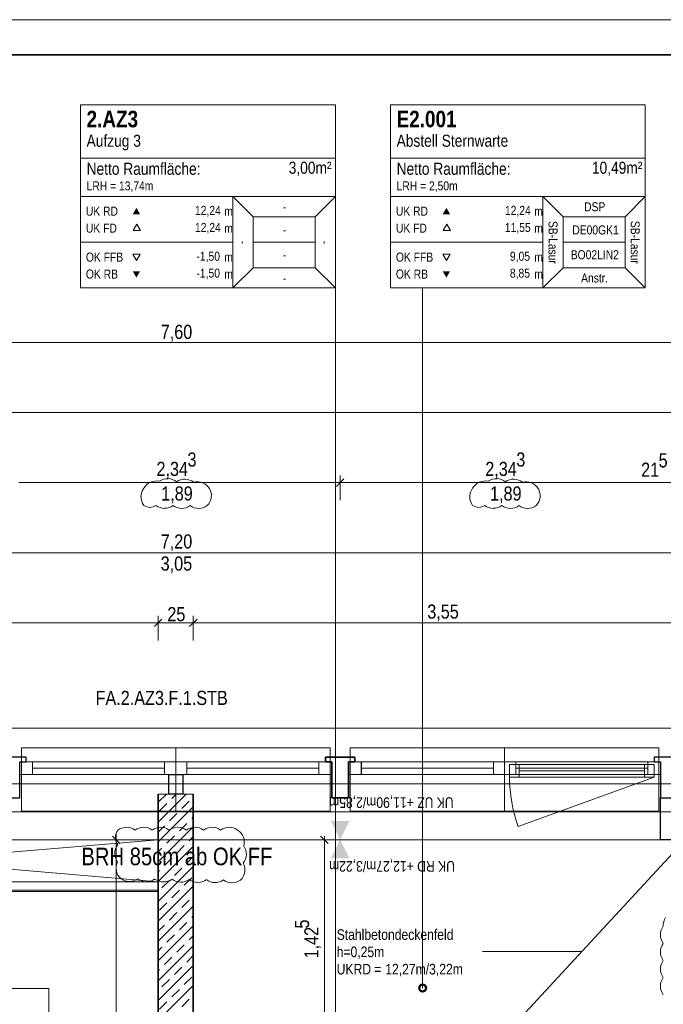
# Model space of a CAD drawing. Extents: x -420 to 300, y 62 to 1112.
# Tile 247 of 256: x -97 to -5, y 972 to 1112. Entities that reach past the tile are written whole.
import ezdxf
from ezdxf.lldxf.tags import DXFTag

# ---------------------------------------------------------------- set-up
doc = ezdxf.new("R2010")
doc.units = 0
doc.layers.get('0').update_dxf_attribs({"lineweight": 13})
for name, color, linetype, lineweight, true_color in [('30 -33 Aussenwände- 7 Fassade_ Elemente', 7, 'Continuous', 9, 0x00aacc), ('30 -34 Innenwände- 1 tragend', 7, 'Continuous', 13, 0xdd0806), ('30 -35 Decken- 1 Konstruktion-Träger- Stahlbeton', 7, 'Continuous', 13, 0x33aa00), ('30 -35 Decken- 2.1 Treppen Innen 2D', 7, 'Continuous', 9, 0x599559), ('70 -72 Beschriftung- 1 Beschriftung allgemein', 7, 'Continuous', 9, 0xff6633), ('70 -75 Raumstempel- 1 Raumstempel-A06CPUWKL0', 1, 'Continuous', 50, 0xff0000), ('70 -75 Raumstempel-2 Verweislinie', 3, 'Continuous', 9, 0x00ff00), ('70 -76 Bemaßung- 2 Allgemein', 9, 'Continuous', 5, 0x808080), ('70 -77 Revision- 2 Wolken', 7, 'Continuous', 18, 0x944cff)]:
    doc.layers.add(name, color=color, linetype=linetype, lineweight=lineweight, true_color=true_color)
doc.layers.add('70 -71 Achsen- 1 Gebäudeachsen', color=7, linetype='STRICHPUNKT2-A06CPUWML0', lineweight=18)
doc.layers.add('iwb_Plankopf Rahmen', color=7, linetype='Continuous', lineweight=35)
doc.styles.get("Standard").update_dxf_attribs({"font": 'ARIALN.TTF'})
tags = doc.linetypes.add('grob-A06CPUWHL0', pattern=[14, 3, -8, 3]).pattern_tags.tags
tags[8:9] = [DXFTag(74, 4), DXFTag(75, 0), DXFTag(340, '0'), DXFTag(46, 0.0), DXFTag(50, 0.0), DXFTag(44, 0.0), DXFTag(45, 0.0)]
tags[6:7] = [DXFTag(74, 4), DXFTag(75, 0), DXFTag(340, '0'), DXFTag(46, 0.0), DXFTag(50, 0.0), DXFTag(44, 0.0), DXFTag(45, 0.0)]
tags[4:5] = [DXFTag(74, 4), DXFTag(75, 0), DXFTag(340, '0'), DXFTag(46, 0.0), DXFTag(50, 0.0), DXFTag(44, 0.0), DXFTag(45, 0.0)]
tags = doc.linetypes.add('STRICHPUNKT2-A06CPUWML0', pattern=[12.7, 6.35, -3.175, 0, -3.175]).pattern_tags.tags
tags[10:11] = [DXFTag(74, 4), DXFTag(75, 0), DXFTag(340, '0'), DXFTag(46, 0.0), DXFTag(50, 0.0), DXFTag(44, 0.0), DXFTag(45, 0.0)]
tags[8:9] = [DXFTag(74, 4), DXFTag(75, 0), DXFTag(340, '0'), DXFTag(46, 0.0), DXFTag(50, 0.0), DXFTag(44, 0.0), DXFTag(45, 0.0)]
tags[6:7] = [DXFTag(74, 4), DXFTag(75, 0), DXFTag(340, '0'), DXFTag(46, 0.0), DXFTag(50, 0.0), DXFTag(44, 0.0), DXFTag(45, 0.0)]
tags[4:5] = [DXFTag(74, 4), DXFTag(75, 0), DXFTag(340, '0'), DXFTag(46, 0.0), DXFTag(50, 0.0), DXFTag(44, 0.0), DXFTag(45, 0.0)]

# ---------------------------------------------------------------- blocks, each defined once
blk = doc.blocks.new('Referenz-A06CPUWNL0', base_point=(-395.24, 76.95))
at = {"layer": '30 -33 Aussenwände- 7 Fassade_ Elemente', "color": 0, "linetype": 'Continuous', "ltscale": 0.13}
for p, q in [((0.3, 1011.39), (-148.9, 1011.39)), ((-96.53, 1006.55), (-74.3, 1006.55)), ((-96.53, 1004.75), (-96.53, 1006.55)), ((-74.3, 1006.55), (-52.06, 1006.55)), ((-74.3, 1004.75), (-74.3, 1006.55)), ((-52.06, 1006.55), (-52.06, 1004.75)), ((-49.66, 1006.55), (-27.43, 1006.55)), ((-49.66, 1004.75), (-49.66, 1006.55)), ((-27.43, 1006.55), (-49.66, 1006.55)), ((-49.66, 1006.55), (-49.66, 1004.75)), ((-27.43, 1006.55), (-5.2, 1006.55)), ((-27.43, 1004.75), (-27.43, 1006.55)), ((-27.43, 1004.75), (-27.43, 1006.55)), ((-5.2, 1006.55), (-27.43, 1006.55)), ((-6.1, 1006.2), (-26.73, 1006.2)), ((-26.73, 1006.2), (-26.73, 1004.4)), ((-6.1, 1004.4), (-6.1, 1006.2)), ((-5.2, 1006.55), (-5.2, 1004.75)), ((-5.2, 1004.75), (-5.2, 1006.55)), ((-74.3, 1004.75), (-96.53, 1004.75)), ((-52.06, 1004.75), (-74.3, 1004.75)), ((-27.43, 1004.75), (-49.66, 1004.75)), ((-49.66, 1004.75), (-27.43, 1004.75)), ((-5.2, 1004.75), (-27.43, 1004.75)), ((-27.43, 1004.75), (-5.2, 1004.75)), ((-26.73, 1004.4), (-6.1, 1004.4)), ((-145.8, 995.45), (-2.8, 995.45))]:
    blk.add_line(p, q, dxfattribs=at)
at = {"layer": '30 -33 Aussenwände- 7 Fassade_ Elemente', "color": 0}
for p, q in [((-96.3, 1006.55), (-96.3, 1008.55)), ((-96.3, 1008.55), (-74.3, 1008.55)), ((-74.3, 1008.55), (-74.3, 1006.55)), ((-74.3, 1008.55), (-52.3, 1008.55)), ((-52.3, 1008.55), (-52.3, 1006.55)), ((-49.43, 1006.55), (-49.43, 1008.55)), ((-49.43, 1008.55), (-27.43, 1008.55)), ((-27.43, 1006.55), (-27.43, 1008.55)), ((-27.43, 1008.55), (-5.43, 1008.55)), ((-5.43, 1008.55), (-5.43, 1006.55)), ((-96.3, 1006.55), (-94.7, 1006.55)), ((-96.3, 1004.75), (-96.3, 1006.55)), ((-94.7, 1006.55), (-75.9, 1006.55)), ((-94.7, 1004.75), (-94.7, 1006.55)), ((-75.9, 1006.55), (-75.9, 1004.75)), ((-74.3, 1006.55), (-75.9, 1006.55)), ((-74.3, 1004.75), (-74.3, 1006.55)), ((-74.3, 1006.55), (-72.7, 1006.55)), ((-72.7, 1006.55), (-53.9, 1006.55)), ((-72.7, 1004.75), (-72.7, 1006.55)), ((-53.9, 1006.55), (-53.9, 1004.75)), ((-52.3, 1006.55), (-53.9, 1006.55)), ((-52.3, 1004.75), (-52.3, 1006.55)), ((-49.43, 1006.55), (-47.83, 1006.55)), ((-49.43, 1004.75), (-49.43, 1006.55)), ((-47.83, 1006.55), (-29.03, 1006.55)), ((-47.83, 1004.75), (-47.83, 1006.55)), ((-29.03, 1006.55), (-29.03, 1004.75)), ((-27.43, 1006.55), (-29.03, 1006.55)), ((-27.43, 1006.55), (-25.83, 1006.55)), ((-27.43, 1004.75), (-27.43, 1006.55)), ((-25.83, 1006.55), (-7.03, 1006.55)), ((-25.83, 1004.75), (-25.83, 1006.55)), ((-7.03, 1006.55), (-7.03, 1004.75)), ((-5.43, 1006.55), (-7.03, 1006.55)), ((-5.43, 1004.75), (-5.43, 1006.55)), ((-96.3, 1004.75), (-96.3, 999.55)), ((-94.7, 1004.75), (-96.3, 1004.75)), ((-75.9, 1005.65), (-94.7, 1005.65)), ((-75.9, 1004.75), (-94.7, 1004.75)), ((-75.9, 1004.75), (-74.3, 1004.75)), ((-74.3, 999.55), (-74.3, 1004.75)), ((-72.7, 1004.75), (-74.3, 1004.75)), ((-53.9, 1005.65), (-72.7, 1005.65)), ((-53.9, 1004.75), (-72.7, 1004.75)), ((-53.9, 1004.75), (-52.3, 1004.75)), ((-52.3, 999.55), (-52.3, 1004.75)), ((-49.43, 1004.75), (-49.43, 999.55)), ((-47.83, 1004.75), (-49.43, 1004.75)), ((-29.03, 1005.65), (-47.83, 1005.65)), ((-29.03, 1004.75), (-47.83, 1004.75)), ((-29.03, 1004.75), (-27.43, 1004.75)), ((-27.43, 1004.75), (-27.43, 999.55)), ((-25.83, 1004.75), (-27.43, 1004.75)), ((-7.03, 1005.65), (-25.83, 1005.65)), ((-7.03, 1004.75), (-25.83, 1004.75)), ((-7.03, 1004.75), (-5.43, 1004.75)), ((-5.43, 999.55), (-5.43, 1004.75)), ((-96.3, 999.55), (-74.3, 999.55)), ((-74.3, 999.55), (-52.3, 999.55)), ((-49.43, 999.55), (-27.43, 999.55)), ((-27.43, 999.55), (-5.43, 999.55))]:
    blk.add_line(p, q, dxfattribs=at)
at = {"layer": '30 -33 Aussenwände- 7 Fassade_ Elemente', "color": 0, "linetype": 'Continuous', "lineweight": 25, "ltscale": 0.25}
for p, q in [((-95.63, 1007.25), (-99.83, 1007.25)), ((-95.63, 1006.55), (-95.63, 1007.25)), ((-52.96, 1007.25), (-52.96, 1006.55)), ((-48.76, 1007.25), (-52.96, 1007.25)), ((-52.96, 1006.55), (-52.96, 1007.25)), ((-52.96, 1007.25), (-48.76, 1007.25)), ((-48.76, 1006.55), (-48.76, 1007.25)), ((-48.76, 1007.25), (-48.76, 1006.55)), ((-6.1, 1007.25), (-6.1, 1006.55)), ((-2.8, 1007.25), (-6.1, 1007.25)), ((-2.8, 1007.25), (-6.1, 1007.25)), ((-6.1, 1007.25), (-6.1, 1006.55)), ((-96.53, 1001.45), (-96.53, 1006.55)), ((-96.53, 1006.55), (-95.63, 1006.55)), ((-52.96, 1006.55), (-52.06, 1006.55)), ((-52.06, 1006.55), (-52.96, 1006.55)), ((-52.06, 1006.55), (-52.06, 1001.45)), ((-52.06, 1001.45), (-52.06, 1006.55)), ((-49.66, 1001.45), (-49.66, 1006.55)), ((-49.66, 1006.55), (-48.76, 1006.55)), ((-48.76, 1006.55), (-49.66, 1006.55)), ((-49.66, 1006.55), (-49.66, 1001.45)), ((-6.1, 1006.55), (-5.2, 1006.55)), ((-6.1, 1006.55), (-5.2, 1006.55)), ((-5.2, 1006.55), (-5.2, 1001.45)), ((-5.2, 1006.55), (-5.2, 1001.45)), ((-75.3, 1004.75), (-73.3, 1004.75)), ((-75.3, 1001.95), (-75.3, 1004.75)), ((-73.3, 1004.75), (-73.3, 1001.95)), ((-98.93, 1001.45), (-96.53, 1001.45)), ((-73.3, 1001.95), (-75.3, 1001.95)), ((-52.06, 1001.45), (-49.66, 1001.45)), ((-49.66, 1001.45), (-52.06, 1001.45)), ((-5.2, 1001.45), (-2.8, 1001.45)), ((-5.2, 995.45), (-5.2, 1001.45)), ((-5.2, 1001.45), (-2.8, 1001.45)), ((-2.8, 995.45), (-5.2, 995.45))]:
    blk.add_line(p, q, dxfattribs=at)
at = {"layer": '30 -33 Aussenwände- 7 Fassade_ Elemente', "color": 0, "linetype": 'Continuous', "lineweight": 18, "ltscale": 0.18}
for p, q in [((-96.53, 1006.55), (-94.7, 1006.55)), ((-96.53, 1004.75), (-96.53, 1006.55)), ((-94.7, 1006.55), (-94.7, 1004.75)), ((-75.9, 1006.55), (-74.3, 1006.55)), ((-75.9, 1004.75), (-75.9, 1006.55)), ((-74.3, 1006.55), (-72.7, 1006.55)), ((-74.3, 1004.75), (-74.3, 1006.55)), ((-72.7, 1006.55), (-72.7, 1004.75)), ((-53.9, 1006.55), (-52.06, 1006.55)), ((-53.9, 1004.75), (-53.9, 1006.55)), ((-52.06, 1006.55), (-52.06, 1004.75)), ((-49.66, 1006.55), (-47.83, 1006.55)), ((-49.66, 1004.75), (-49.66, 1006.55)), ((-49.66, 1006.55), (-47.86, 1006.55)), ((-49.66, 1004.75), (-49.66, 1006.55)), ((-47.86, 1006.55), (-47.86, 1004.75)), ((-47.83, 1006.55), (-47.83, 1004.75)), ((-29.03, 1006.55), (-27.43, 1006.55)), ((-29.03, 1004.75), (-29.03, 1006.55)), ((-29.03, 1006.55), (-27.43, 1006.55)), ((-29.03, 1004.75), (-29.03, 1006.55)), ((-27.43, 1006.55), (-25.83, 1006.55)), ((-27.43, 1004.75), (-27.43, 1006.55)), ((-27.43, 1006.55), (-27.43, 1004.75)), ((-27.43, 1006.55), (-25.83, 1006.55)), ((-26.73, 1006.2), (-25.33, 1006.2)), ((-26.73, 1004.4), (-26.73, 1006.2)), ((-25.83, 1006.55), (-25.83, 1004.75)), ((-25.83, 1006.55), (-25.83, 1004.75)), ((-25.33, 1006.2), (-25.33, 1004.4)), ((-7.5, 1006.2), (-6.1, 1006.2)), ((-7.5, 1004.4), (-7.5, 1006.2)), ((-7.03, 1006.55), (-5.2, 1006.55)), ((-7.03, 1004.75), (-7.03, 1006.55)), ((-7, 1006.55), (-5.2, 1006.55)), ((-7, 1004.75), (-7, 1006.55)), ((-6.1, 1006.2), (-6.1, 1004.4)), ((-5.2, 1006.55), (-5.2, 1004.75)), ((-5.2, 1006.55), (-5.2, 1004.75)), ((-94.7, 1004.75), (-96.53, 1004.75)), ((-94.7, 1005.65), (-75.9, 1005.65)), ((-74.3, 1004.75), (-75.9, 1004.75)), ((-72.7, 1004.75), (-74.3, 1004.75)), ((-72.7, 1005.65), (-53.9, 1005.65)), ((-52.06, 1004.75), (-53.9, 1004.75)), ((-47.83, 1004.75), (-49.66, 1004.75)), ((-47.86, 1004.75), (-49.66, 1004.75)), ((-29.03, 1005.65), (-47.86, 1005.65)), ((-47.83, 1005.65), (-29.03, 1005.65)), ((-27.43, 1004.75), (-29.03, 1004.75)), ((-27.43, 1004.75), (-29.03, 1004.75)), ((-25.83, 1004.75), (-27.43, 1004.75)), ((-25.83, 1004.75), (-27.43, 1004.75)), ((-25.33, 1004.4), (-26.73, 1004.4)), ((-25.83, 1005.65), (-7.03, 1005.65)), ((-25.33, 1005.3), (-7.5, 1005.3)), ((-6.1, 1004.4), (-7.5, 1004.4)), ((-5.2, 1004.75), (-7.03, 1004.75)), ((-5.2, 1004.75), (-7, 1004.75))]:
    blk.add_line(p, q, dxfattribs=at)
at = {"layer": '30 -33 Aussenwände- 7 Fassade_ Elemente', "color": 0, "linetype": 'grob-A06CPUWHL0', "ltscale": 0.13}
blk.add_line((-6.1, 1004.4), (-25.49, 997.35), dxfattribs=at)
blk.add_ellipse((-6.1, 1004.4), major_axis=(-20.63, 0), ratio=1, start_param=0, end_param=0.349066, dxfattribs=at)
at = {"layer": '30 -34 Innenwände- 1 tragend', "color": 0, "lineweight": 9}
for p, q in [((-76.8, 1000.79), (-75.64, 1001.95)), ((-76.8, 997.96), (-72.81, 1001.95)), ((-76.8, 1000.79), (-75.64, 1001.95)), ((-76.8, 997.96), (-72.81, 1001.95)), ((-74.85, 1001.32), (-74.22, 1001.95)), ((-74.85, 1001.32), (-74.22, 1001.95)), ((-76.8, 995.14), (-71.8, 1000.14)), ((-76.8, 995.14), (-71.8, 1000.14)), ((-76.62, 999.56), (-75.56, 1000.62)), ((-76.62, 999.56), (-75.56, 1000.62)), ((-73.44, 999.91), (-72.38, 1000.97)), ((-73.44, 999.91), (-72.38, 1000.97)), ((-75.21, 998.14), (-74.15, 999.2)), ((-75.21, 998.14), (-74.15, 999.2)), ((-72.02, 998.49), (-71.8, 998.72)), ((-72.02, 998.49), (-71.8, 998.72)), ((-76.8, 996.55), (-75.91, 997.43)), ((-76.8, 996.55), (-75.91, 997.43)), ((-76.8, 992.31), (-71.8, 997.31)), ((-76.8, 992.31), (-71.8, 997.31)), ((-73.79, 996.73), (-72.73, 997.79)), ((-73.79, 996.73), (-72.73, 997.79)), ((-75.56, 994.96), (-74.5, 996.02)), ((-75.56, 994.96), (-74.5, 996.02)), ((-72.38, 995.31), (-71.8, 995.89)), ((-72.38, 995.31), (-71.8, 995.89)), ((-76.8, 989.48), (-71.8, 994.48)), ((-76.8, 989.48), (-71.8, 994.48)), ((-74.15, 993.54), (-73.09, 994.61)), ((-74.15, 993.54), (-73.09, 994.61)), ((-76.8, 993.72), (-76.27, 994.25)), ((-76.8, 993.72), (-76.27, 994.25)), ((-72.73, 992.13), (-71.8, 993.06)), ((-72.73, 992.13), (-71.8, 993.06)), ((-76.8, 986.65), (-71.8, 991.65)), ((-76.8, 986.65), (-71.8, 991.65)), ((-75.91, 991.78), (-74.85, 992.84)), ((-75.91, 991.78), (-74.85, 992.84)), ((-76.8, 990.89), (-76.62, 991.07)), ((-76.8, 990.89), (-76.62, 991.07)), ((-74.5, 990.36), (-73.44, 991.42)), ((-74.5, 990.36), (-73.44, 991.42)), ((-76.8, 983.82), (-71.8, 988.82)), ((-76.8, 983.82), (-71.8, 988.82)), ((-76.27, 988.6), (-75.21, 989.66)), ((-76.27, 988.6), (-75.21, 989.66)), ((-73.09, 988.95), (-72.02, 990.01)), ((-73.09, 988.95), (-72.02, 990.01)), ((-74.85, 987.18), (-73.79, 988.24)), ((-74.85, 987.18), (-73.79, 988.24)), ((-76.8, 980.99), (-71.8, 985.99)), ((-76.8, 980.99), (-71.8, 985.99)), ((-76.62, 985.41), (-75.56, 986.47)), ((-76.62, 985.41), (-75.56, 986.47)), ((-73.44, 985.77), (-72.38, 986.83)), ((-73.44, 985.77), (-72.38, 986.83)), ((-75.21, 984), (-74.15, 985.06)), ((-75.21, 984), (-74.15, 985.06)), ((-76.8, 982.41), (-75.91, 983.29)), ((-76.8, 982.41), (-75.91, 983.29)), ((-73.79, 982.58), (-72.73, 983.65)), ((-73.79, 982.58), (-72.73, 983.65)), ((-72.02, 984.35), (-71.8, 984.58)), ((-72.02, 984.35), (-71.8, 984.58)), ((-76.8, 978.17), (-71.8, 983.17)), ((-76.8, 978.17), (-71.8, 983.17)), ((-75.56, 980.82), (-74.5, 981.88)), ((-75.56, 980.82), (-74.5, 981.88)), ((-74.15, 979.4), (-73.09, 980.46)), ((-74.15, 979.4), (-73.09, 980.46)), ((-72.38, 981.17), (-71.8, 981.75)), ((-72.38, 981.17), (-71.8, 981.75)), ((-76.8, 975.34), (-71.8, 980.34)), ((-76.8, 975.34), (-71.8, 980.34)), ((-76.8, 979.58), (-76.27, 980.11)), ((-76.8, 979.58), (-76.27, 980.11)), ((-75.91, 977.64), (-74.85, 978.7)), ((-75.91, 977.64), (-74.85, 978.7)), ((-72.73, 977.99), (-71.8, 978.92)), ((-72.73, 977.99), (-71.8, 978.92)), ((-76.8, 972.51), (-71.8, 977.51)), ((-76.8, 972.51), (-71.8, 977.51)), ((-76.8, 976.75), (-76.62, 976.93)), ((-76.8, 976.75), (-76.62, 976.93)), ((-74.5, 976.22), (-73.44, 977.28)), ((-74.5, 976.22), (-73.44, 977.28)), ((-76.27, 974.45), (-75.21, 975.51)), ((-76.27, 974.45), (-75.21, 975.51)), ((-73.09, 974.81), (-72.02, 975.87)), ((-73.09, 974.81), (-72.02, 975.87)), ((-76.8, 969.68), (-71.8, 974.68)), ((-76.8, 969.68), (-71.8, 974.68)), ((-74.85, 973.04), (-73.79, 974.1)), ((-74.85, 973.04), (-73.79, 974.1)), ((-76.62, 971.27), (-75.56, 972.33)), ((-76.62, 971.27), (-75.56, 972.33)), ((-73.44, 971.62), (-72.38, 972.69)), ((-73.44, 971.62), (-72.38, 972.69))]:
    blk.add_line(p, q, dxfattribs=at)
at = {"layer": '30 -34 Innenwände- 1 tragend', "color": 0, "lineweight": 35}
for p, q in [((-76.8, 1001.95), (-76.8, 831.95)), ((-71.8, 1001.95), (-71.8, 836.95))]:
    blk.add_line(p, q, dxfattribs=at)
at = {"layer": '30 -34 Innenwände- 1 tragend', "color": 0, "linetype": 'Continuous', "lineweight": -2, "ltscale": 0.13}
for p, q in [((-76.8, 1001.95), (-76.8, 831.95)), ((-76.8, 1001.95), (-71.8, 1001.95)), ((-71.8, 1001.95), (-71.8, 935.05))]:
    blk.add_line(p, q, dxfattribs=at)
at = {"layer": '30 -35 Decken- 1 Konstruktion-Träger- Stahlbeton', "color": 0, "linetype": 'grob-A06CPUWHL0', "lineweight": -2, "ltscale": 0.13}
for p, q in [((-2.3, 1003.45), (-298.3, 1003.45)), ((-2.3, 995.45), (-298.3, 995.45))]:
    blk.add_line(p, q, dxfattribs=at)
at = {"layer": '30 -35 Decken- 2.1 Treppen Innen 2D', "color": 0, "linetype": 'Continuous', "ltscale": 0.13}
for p, q in [((-147.8, 989.45), (-76.8, 995.45)), ((-76.8, 989.45), (-147.8, 995.45)), ((-147.8, 989.45), (-76.8, 989.45)), ((-76.8, 989.45), (-76.8, 988.25)), ((-76.8, 988.25), (-147.8, 988.25)), ((-76.8, 988.05), (-147.8, 988.05)), ((-76.8, 960.45), (-76.8, 988.05)), ((-92.4, 974.25), (-132.2, 974.25)), ((-92.4, 884.95), (-92.4, 974.25))]:
    blk.add_line(p, q, dxfattribs=at)
at = {"layer": '30 -35 Decken- 2.1 Treppen Innen 2D', "color": 0, "linetype": 'grob-A06CPUWHL0', "ltscale": 0.13}
for p, q in [((-76.8, 988.05), (-147.8, 988.05)), ((-76.8, 957.65), (-76.8, 988.05))]:
    blk.add_line(p, q, dxfattribs=at)
at = {"layer": '70 -71 Achsen- 1 Gebäudeachsen', "color": 0, "linetype": 'STRICHPUNKT2-A06CPUWML0', "ltscale": 0.18}
blk.add_line((-387.24, 999.45), (76.5, 999.45), dxfattribs=at)
at = {"layer": '70 -72 Beschriftung- 1 Beschriftung allgemein', "color": 0, "linetype": 'grob-A06CPUWHL0', "ltscale": 0.13}
blk.add_line((-154.3, 830.45), (5.7, 1003.45), dxfattribs=at)
at = {"layer": '70 -72 Beschriftung- 1 Beschriftung allgemein', "color": 0}
blk.add_line((-30.56, 979.52), (-16.43, 979.52), dxfattribs=at)
at = {"layer": '70 -75 Raumstempel- 1 Raumstempel-A06CPUWKL0', "color": 0, "lineweight": 9}
for p, q in [((-87.87, 1100.29), (-87.87, 1074.16)), ((-51.55, 1100.29), (-87.87, 1100.29)), ((-51.55, 1074.16), (-51.55, 1100.29)), ((-43.69, 1100.29), (-43.69, 1074.16)), ((-7.37, 1100.29), (-43.69, 1100.29)), ((-7.37, 1074.16), (-7.37, 1100.29)), ((-51.55, 1092.7), (-87.87, 1092.7)), ((-7.37, 1092.7), (-43.69, 1092.7)), ((-87.87, 1087.23), (-66.15, 1087.23)), ((-63.26, 1084.33), (-66.15, 1087.23)), ((-51.55, 1087.23), (-66.15, 1087.23)), ((-66.15, 1087.23), (-66.15, 1074.16)), ((-54.43, 1084.33), (-51.55, 1087.23)), ((-43.69, 1087.23), (-21.96, 1087.23)), ((-19.08, 1084.33), (-21.96, 1087.23)), ((-7.37, 1087.23), (-21.96, 1087.23)), ((-21.96, 1087.23), (-21.96, 1074.16)), ((-10.25, 1084.33), (-7.37, 1087.23)), ((-63.26, 1077.05), (-63.26, 1084.33)), ((-63.26, 1084.33), (-54.43, 1084.33)), ((-54.43, 1077.05), (-54.43, 1084.33)), ((-19.08, 1077.05), (-19.08, 1084.33)), ((-19.08, 1084.33), (-10.25, 1084.33)), ((-10.25, 1077.05), (-10.25, 1084.33)), ((-79.84, 1083.26), (-80.36, 1082.36)), ((-79.31, 1082.36), (-79.84, 1083.26)), ((-35.65, 1083.26), (-36.18, 1082.36)), ((-35.13, 1082.36), (-35.65, 1083.26)), ((-80.36, 1082.36), (-79.31, 1082.36)), ((-36.18, 1082.36), (-35.13, 1082.36)), ((-87.87, 1080.69), (-66.15, 1080.69)), ((-54.43, 1080.69), (-63.26, 1080.69)), ((-43.69, 1080.69), (-21.96, 1080.69)), ((-10.25, 1080.69), (-19.08, 1080.69)), ((-79.91, 1078.09), (-80.43, 1078.99)), ((-80.43, 1078.99), (-79.39, 1078.99)), ((-79.39, 1078.99), (-79.91, 1078.09)), ((-35.72, 1078.09), (-36.25, 1078.99)), ((-36.25, 1078.99), (-35.2, 1078.99)), ((-35.2, 1078.99), (-35.72, 1078.09)), ((-63.26, 1077.05), (-66.15, 1074.16)), ((-63.26, 1077.05), (-54.43, 1077.05)), ((-54.43, 1077.05), (-51.55, 1074.16)), ((-19.08, 1077.05), (-21.96, 1074.16)), ((-19.08, 1077.05), (-10.25, 1077.05)), ((-10.25, 1077.05), (-7.37, 1074.16)), ((-51.55, 1074.16), (-87.87, 1074.16)), ((-7.37, 1074.16), (-43.69, 1074.16))]:
    blk.add_line(p, q, dxfattribs=at)
at = {"layer": '70 -75 Raumstempel- 1 Raumstempel-A06CPUWKL0', "color": 0, "lineweight": 0}
for points in [[(-79.39, 1084.68), (-79.91, 1085.59), (-80.43, 1084.68)], [(-35.2, 1084.68), (-35.72, 1085.59), (-36.25, 1084.68)], [(-79.39, 1076.55), (-79.91, 1075.64), (-80.43, 1076.55)], [(-35.2, 1076.55), (-35.72, 1075.64), (-36.25, 1076.55)]]:
    blk.add_solid(points, dxfattribs=at)
at = {"layer": '70 -75 Raumstempel-2 Verweislinie', "color": 0, "linetype": 'Continuous', "ltscale": 0.13}
for p, q in [((-51.55, 1074.16), (-51.55, 866.31)), ((-39.12, 1074.16), (-39.12, 974.3))]:
    blk.add_line(p, q, dxfattribs=at)
at = {"layer": '70 -75 Raumstempel-2 Verweislinie', "color": 0, "linetype": 'ByBlock', "lineweight": 50, "ltscale": 0.5}
blk.add_circle((-39.12, 974.3), 0.5, dxfattribs=at)
at = {"layer": '70 -76 Bemaßung- 2 Allgemein', "color": 0, "linetype": 'Continuous', "ltscale": 0.13}
for p, q in [((0.64, 1066.39), (-149.24, 1066.39)), ((0.64, 1056.39), (-301.24, 1056.39)), ((-51.92, 1046.39), (-96.67, 1046.39)), ((-49.86, 1046.39), (-51.92, 1046.39)), ((-51.86, 1046.39), (-49.8, 1046.39)), ((-50.86, 1043.89), (-50.86, 1047.39)), ((-50.86, 1043.89), (-50.86, 1047.39)), ((-5.06, 1046.39), (-49.8, 1046.39)), ((-5.06, 1046.39), (-6.12, 1046.39)), ((-3, 1046.39), (-5.06, 1046.39)), ((-3, 1046.39), (-5.06, 1046.39)), ((-3.36, 1036.39), (-145.24, 1036.39)), ((-76.8, 1023.89), (-76.8, 1027.39)), ((-76.8, 1023.89), (-76.8, 1027.39)), ((-71.8, 1023.89), (-71.8, 1027.39)), ((-71.8, 1023.89), (-71.8, 1027.39)), ((-77.86, 1026.39), (-146.74, 1026.39)), ((-75.8, 1026.39), (-77.86, 1026.39)), ((-77.8, 1026.39), (-75.74, 1026.39)), ((-72.86, 1026.39), (-75.74, 1026.39)), ((-70.8, 1026.39), (-72.86, 1026.39)), ((-72.8, 1026.39), (-70.74, 1026.39)), ((-1.86, 1026.39), (-70.74, 1026.39)), ((-82.8, 996.45), (-82.8, 994.39)), ((-53.65, 995.98), (-52.59, 994.92)), ((-53.12, 995.95), (-53.12, 994.39)), ((-80.3, 995.45), (-83.8, 995.45)), ((-55.12, 995.45), (-52.12, 995.45)), ((-82.8, 933.11), (-82.8, 994.39)), ((-53.12, 968.01), (-53.12, 994.39))]:
    blk.add_line(p, q, dxfattribs=at)
at = {"layer": '70 -76 Bemaßung- 2 Allgemein', "color": 0, "linetype": 'Continuous', "lineweight": 20, "ltscale": 0.2}
for p, q in [((-50.33, 1046.92), (-51.39, 1045.86)), ((-51.39, 1045.86), (-50.33, 1046.92)), ((-76.27, 1026.92), (-77.33, 1025.86)), ((-77.33, 1025.86), (-76.27, 1026.92)), ((-71.27, 1026.92), (-72.33, 1025.86)), ((-72.33, 1025.86), (-71.27, 1026.92)), ((-83.33, 995.98), (-82.27, 994.92))]:
    blk.add_line(p, q, dxfattribs=at)
at = {"layer": '70 -76 Bemaßung- 2 Allgemein', "color": 0, "lineweight": 0}
for points in [[(-52.2, 998.12), (-50.86, 995.45), (-49.53, 998.12)], [(-52.2, 992.78), (-50.86, 995.45), (-49.53, 992.78)]]:
    blk.add_solid(points, dxfattribs=at)
at = {"layer": '70 -77 Revision- 2 Wolken', "color": 0, "linetype": 'Continuous', "ltscale": 0.18}
for centre, major_axis in [((-77.07, 1044.61), (-0.84, 1.85)), ((-77.07, 1044.61), (0.44, 1.98)), ((-75.45, 1044.93), (0.06, 2.03)), ((-75.45, 1044.93), (1.27, 1.59)), ((-73.02, 1044.86), (0.06, 2.03)), ((-73.02, 1044.86), (1.27, 1.59)), ((-71.23, 1044.49), (0.77, 1.88)), ((-30.2, 1044.61), (-0.84, 1.85)), ((-30.2, 1044.61), (0.44, 1.98)), ((-28.59, 1044.93), (0.06, 2.03)), ((-28.59, 1044.93), (1.27, 1.59)), ((-26.15, 1044.86), (0.06, 2.03)), ((-26.15, 1044.86), (1.27, 1.59)), ((-24.37, 1044.49), (0.77, 1.88)), ((-77.22, 1044.37), (-1.63, 1.22)), ((-71.23, 1044.49), (1.74, 1.05)), ((-71.26, 1044.53), (2.02, -0.26)), ((-30.36, 1044.37), (-1.63, 1.22)), ((-24.37, 1044.49), (1.74, 1.05)), ((-24.39, 1044.53), (2.02, -0.26)), ((-77.22, 1044.37), (-2.03, 0)), ((-71.26, 1044.53), (1.46, -1.42)), ((-30.36, 1044.37), (-2.03, 0)), ((-24.39, 1044.53), (1.46, -1.42)), ((-77.98, 1044.3), (-0.87, -1.15)), ((-77.98, 1044.3), (-0.01, -1.44)), ((-75.89, 1044.76), (-1.23, -1.62)), ((-75.89, 1044.76), (-0.01, -2.03)), ((-73.45, 1044.75), (-1.23, -1.62)), ((-73.45, 1044.75), (-0.01, -2.03)), ((-71.02, 1044.74), (-1.23, -1.62)), ((-71.02, 1044.74), (-0.01, -2.03)), ((-31.11, 1044.3), (-0.87, -1.15)), ((-31.11, 1044.3), (-0.01, -1.44)), ((-29.03, 1044.76), (-1.23, -1.62)), ((-29.03, 1044.76), (-0.01, -2.03)), ((-26.59, 1044.75), (-1.23, -1.62)), ((-26.59, 1044.75), (-0.01, -2.03)), ((-24.15, 1044.74), (-1.23, -1.62)), ((-24.15, 1044.74), (-0.01, -2.03)), ((-81.33, 995.2), (0, 2.03)), ((-81.33, 995.2), (1.22, 1.63)), ((-78.89, 995.2), (0, 2.03)), ((-78.89, 995.2), (1.22, 1.63)), ((-76.46, 995.2), (0, 2.03)), ((-76.46, 995.2), (1.22, 1.63)), ((-74.02, 995.2), (0, 2.03)), ((-74.02, 995.2), (1.22, 1.63)), ((-71.58, 995.2), (0, 2.03)), ((-71.58, 995.2), (1.22, 1.63)), ((-69.14, 995.2), (0, 2.03)), ((-69.14, 995.2), (1.22, 1.63)), ((-66.7, 995.2), (0, 2.03)), ((-66.7, 995.2), (1.22, 1.63)), ((-81.18, 995.77), (-1.37, 1.05)), ((-66.56, 995.1), (1.9, 0.73)), ((-66.56, 995.1), (1.96, -0.55)), ((-80.96, 993.51), (-1.61, 1.24)), ((-81.18, 995.77), (-1.73, 0.02)), ((-66.27, 993.38), (2.03, -0.06)), ((-80.96, 993.51), (-2.03, 0.02)), ((-66.27, 993.38), (1.59, -1.27)), ((-80.77, 991.42), (-1.83, 0.89)), ((-66.48, 991.16), (2.01, -0.32)), ((-80.77, 991.42), (-2, -0.39)), ((-66.48, 991.16), (1.41, -1.46)), ((-80.9, 991.53), (-1.24, -1.61)), ((-80.9, 991.53), (-0.03, -2.03)), ((-78.46, 991.5), (-1.24, -1.61)), ((-78.46, 991.5), (-0.03, -2.03)), ((-76.02, 991.46), (-1.24, -1.61)), ((-76.02, 991.46), (-0.03, -2.03)), ((-73.58, 991.43), (-1.24, -1.61)), ((-73.58, 991.43), (-0.03, -2.03)), ((-71.14, 991.4), (-1.24, -1.61)), ((-71.14, 991.4), (-0.03, -2.03)), ((-68.7, 991.37), (-1.24, -1.61)), ((-68.7, 991.37), (-0.03, -2.03)), ((-66.27, 991.34), (-1.24, -1.61)), ((-66.27, 991.34), (-0.03, -2.03)), ((-2.78, 983.28), (-1.72, 1.08)), ((-3.18, 981.89), (-1.63, 1.22)), ((-3.18, 981.89), (-2.03, 0)), ((-3.18, 979.45), (-1.63, 1.22)), ((-3.18, 979.45), (-2.03, 0)), ((-3.18, 977.01), (-1.63, 1.22)), ((-3.18, 977.01), (-2.03, 0)), ((-3.18, 974.57), (-1.63, 1.22)), ((-3.18, 974.57), (-2.03, 0))]:
    blk.add_ellipse(centre, major_axis=major_axis, ratio=1, start_param=0, end_param=0.643501, dxfattribs=at)
at = {"layer": '30 -33 Aussenwände- 7 Fassade_ Elemente', "color": 0, "linetype": 'Continuous', "ltscale": 0.13, "insert": (-87.75, 994.33), "char_height": 2.5172, "attachment_point": 1}
blk.add_mtext('{\\fArial Narrow;BRH 85cm ab OK FF}', dxfattribs=at)
blk.add_mtext('{\\fArial Narrow;BRH 85cm ab OK FF}', dxfattribs=at)
at = {"layer": '70 -72 Beschriftung- 1 Beschriftung allgemein', "color": 0, "linetype": 'Continuous', "ltscale": 0.13, "attachment_point": 1}
for s, insert, char_height in [('{\\fArial Narrow;FA.2.AZ3.F.1.STB}', (-85.73, 1016.69), 2.0138), ('{\\fArial Narrow;Stahlbetondeckenfeld}', (-51.36, 982.68), 1.5103), ('{\\fArial Narrow;h=0,25m}', (-51.36, 980.22), 1.5103), ('{\\fArial Narrow;UKRD}', (-51.36, 977.75), 1.5103), ('{\\fArial Narrow;12,27m/3,22m}', (-44.44, 977.75), 1.5103), ('{\\fArial Narrow;=}', (-46.02, 977.75), 1.5103)]:
    blk.add_mtext(s, dxfattribs=dict(at, insert=insert, char_height=char_height))
at = {"layer": '70 -75 Raumstempel- 1 Raumstempel-A06CPUWKL0', "color": 0, "linetype": 'Continuous', "ltscale": 0.5, "attachment_point": 1}
for s, insert, char_height, rotation in [('{\\fArial Narrow|b1|i0;2.AZ3}', (-87.01, 1099.44), 2.3536, 0), ('{\\fArial Narrow|b1|i0;E2.001}', (-42.82, 1099.44), 2.3536, 0), ('{\\fArial Narrow;Aufzug 3}', (-87.01, 1096.02), 1.7117, 0), ('{\\fArial Narrow;Abstell Sternwarte}', (-42.82, 1096.02), 1.7117, 0), ('{\\fArial Narrow;Netto Raumfläche:}', (-87.01, 1092.02), 1.7117, 0), ('{\\fArial Narrow;3,00m²}', (-58.2, 1092.17), 1.7117, 0), ('{\\fArial Narrow;Netto Raumfläche:}', (-42.82, 1092.02), 1.7117, 0), ('{\\fArial Narrow;10,49m²}', (-14.98, 1092.17), 1.7117, 0), ('{\\fArial Narrow;LRH = 13,74m}', (-87.01, 1089.37), 1.2838, 0), ('{\\fArial Narrow;LRH = 2,50m}', (-42.82, 1089.37), 1.2838, 0), ('{\\fArial Narrow;UK RD}', (-87.11, 1085.76), 1.2838, 0), ('{\\fArial Narrow;12,24}', (-71.56, 1085.87), 1.2838, 0), ('{\\fArial Narrow;UK RD}', (-42.92, 1085.76), 1.2838, 0), ('{\\fArial Narrow;12,24}', (-27.38, 1085.87), 1.2838, 0), ('{\\fArial Narrow;DSP}', (-16.09, 1086.39), 1.2838, 0), ('{\\fArial Narrow;m}', (-67.39, 1085.75), 1.2838, 0), ('{\\fArial Narrow;-}', (-59.05, 1086.39), 1.2838, 0), ('{\\fArial Narrow;m}', (-23.2, 1085.75), 1.2838, 0), ('{\\fArial Narrow;UK FD}', (-87.11, 1083.33), 1.2838, 0), ('{\\fArial Narrow;12,24}', (-71.56, 1083.44), 1.2838, 0), ('{\\fArial Narrow;m}', (-67.39, 1083.32), 1.2838, 0), ('{\\fArial Narrow;UK FD}', (-42.92, 1083.33), 1.2838, 0), ('{\\fArial Narrow;11,55}', (-27.39, 1083.44), 1.2838, 0), ('{\\fArial Narrow;m}', (-23.2, 1083.32), 1.2838, 0), ('{\\fArial Narrow;SB-Lasur}', (-19.88, 1083.73), 1.2838, 270), ('{\\fArial Narrow;DE00GK1}', (-17.78, 1083.08), 1.2838, 0), ('{\\fArial Narrow;SB-Lasur}', (-8.17, 1083.73), 1.2838, 270), ('{\\fArial Narrow;-}', (-59.05, 1083.08), 1.2838, 0), ('{\\fArial Narrow;-}', (-64.06, 1080.89), 1.2838, 270), ('{\\fArial Narrow;-}', (-52.35, 1080.89), 1.2838, 270), ('{\\fArial Narrow;OK FFB}', (-87.11, 1079.21), 1.2838, 0), ('{\\fArial Narrow;-1,50}', (-71.35, 1079.33), 1.2838, 0), ('{\\fArial Narrow;m}', (-67.39, 1079.21), 1.2838, 0), ('{\\fArial Narrow;-}', (-59.05, 1079.55), 1.2838, 0), ('{\\fArial Narrow;OK FFB}', (-42.92, 1079.21), 1.2838, 0), ('{\\fArial Narrow;9,05}', (-26.67, 1079.33), 1.2838, 0), ('{\\fArial Narrow;m}', (-23.2, 1079.21), 1.2838, 0), ('{\\fArial Narrow;BO02LIN2}', (-18, 1079.55), 1.2838, 0), ('{\\fArial Narrow;OK RB}', (-87.11, 1076.79), 1.2838, 0), ('{\\fArial Narrow;-1,50}', (-71.35, 1076.92), 1.2838, 0), ('{\\fArial Narrow;m}', (-67.39, 1076.79), 1.2838, 0), ('{\\fArial Narrow;OK RB}', (-42.92, 1076.79), 1.2838, 0), ('{\\fArial Narrow;8,85}', (-26.67, 1076.92), 1.2838, 0), ('{\\fArial Narrow;m}', (-23.2, 1076.79), 1.2838, 0), ('{\\fArial Narrow;Anstr.}', (-16.52, 1076.23), 1.2838, 0), ('{\\fArial Narrow;-}', (-59.05, 1076.22), 1.2838, 0)]:
    blk.add_mtext(s, dxfattribs=dict(at, insert=insert, char_height=char_height, rotation=rotation))
at = {"layer": '70 -76 Bemaßung- 2 Allgemein', "color": 0, "linetype": 'Continuous', "ltscale": 0.13, "char_height": 2.0138, "attachment_point": 1}
for s, insert in [('{\\fArial Narrow;7,60}', (-76.44, 1068.91)), ('{\\fArial Narrow;3}', (-72.63, 1050.7)), ('{\\fArial Narrow;3}', (-25.76, 1050.7)), ('{\\fArial Narrow;2,34}', (-77.05, 1049.36)), ('{\\fArial Narrow;2,34}', (-30.18, 1049.36)), ('{\\fArial Narrow;21}', (-7.97, 1049.24)), ('{\\fArial Narrow;5}', (-5.47, 1050.58)), ('{\\fArial Narrow;1,89}', (-76.37, 1045.85)), ('{\\fArial Narrow;1,89}', (-29.5, 1045.85)), ('{\\fArial Narrow;7,20}', (-76.44, 1039.01)), ('{\\fArial Narrow;3,05}', (-76.45, 1035.86)), ('{\\fArial Narrow;25}', (-75.5, 1028.64)), ('{\\fArial Narrow;3,55}', (-38.45, 1029.01))]:
    blk.add_mtext(s, dxfattribs=dict(at, insert=insert))
at = {"layer": '70 -76 Bemaßung- 2 Allgemein', "color": 0, "linetype": 'Continuous', "ltscale": 0.13, "attachment_point": 1}
for s, insert, char_height, rotation in [('{\\fArial Narrow;UK UZ +11,90m/2,85m}', (-34.7, 1000), 1.5103, 180), ('{\\fArial Narrow;UK RD +12,27m/3,22m}', (-34.51, 990.9), 1.5103, 180), ('{\\fArial Narrow;5}', (-57.31, 982.78), 2.0138, 90), ('{\\fArial Narrow;1,42}', (-55.97, 978.53), 2.0138, 90)]:
    blk.add_mtext(s, dxfattribs=dict(at, insert=insert, char_height=char_height, rotation=rotation))

msp = doc.modelspace()

# ---------------------------------------------------------------- linework, layer by layer
at = {"layer": 'iwb_Plankopf Rahmen', "color": 8, "lineweight": 13, "ltscale": 0.13, "true_color": 0x808080}
msp.add_lwpolyline([(300.35, 62.43), (-419.65, 62.43), (-419.65, 1112.43), (300.35, 1112.43), (300.35, 62.43)], close=True, dxfattribs=at)
at = {"layer": 'iwb_Plankopf Rahmen', "ltscale": 0.35}
msp.add_lwpolyline([(-399.65, 67.43), (-399.65, 1107.43), (295.35, 1107.43), (295.35, 67.43), (-399.65, 67.43)], close=True, dxfattribs=at)

# ---------------------------------------------------------------- block references
at = {"color": 8, "lineweight": 13, "ltscale": 0.13, "true_color": 0x808080}
msp.add_blockref('Referenz-A06CPUWNL0', (-395.24, 76.95), dxfattribs=at)

doc.saveas('drawing.dxf')
